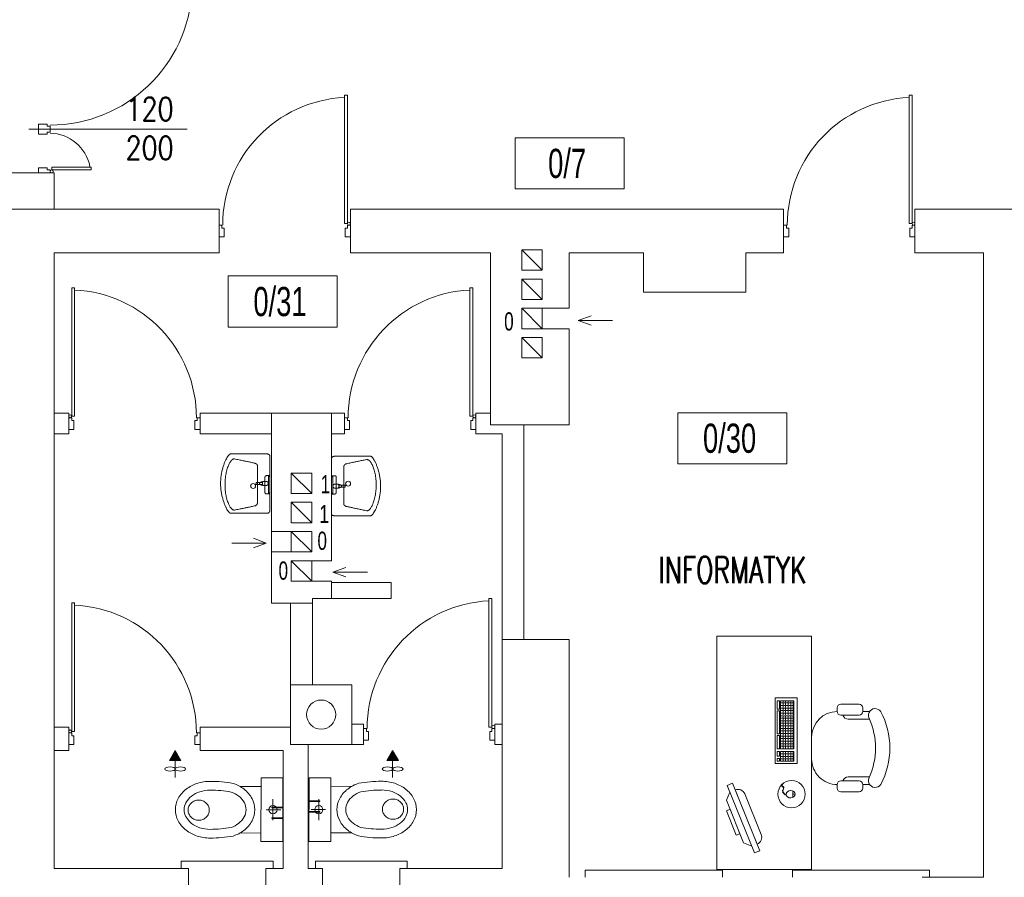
# Model space of a CAD drawing. Header units: millimetres. Extents: x 6354466 to 6508314, y -1889048 to -1342748.
# Tile 58 of 134: x 6395384 to 6402133, y -1760303 to -1754426. Entities that reach past the tile are written whole.
import ezdxf
from ezdxf.enums import TextEntityAlignment as Align

# ---------------------------------------------------------------- set-up
doc = ezdxf.new("R2010")
doc.units = ezdxf.units.MM
for name, color, linetype, lineweight in [('drzwi istn', 163, 'Continuous', 5), ('L- ist s. działowe', 167, 'Continuous', 5), ('L-2', 167, 'Continuous', 13), ('L-3', 10, 'Continuous', 18), ('L-4', 92, 'Continuous', 20), ('L-5', 152, 'Continuous', 9), ('L-6', 6, 'Continuous', 5), ('L-DRZWI', 146, 'Continuous', 13), ('L-ISTNIEJĄCE BUDYNKI', 167, 'Continuous', 5), ('łóżka', 230, 'Continuous', 9)]:
    doc.layers.add(name, color=color, linetype=linetype, lineweight=lineweight)
doc.layers.add('L-9', color=11, linetype='Continuous', plot=False)
doc.styles.add('125', font='cdmsimpl.shx', dxfattribs={"width": 0.7, "height": 125})
doc.styles.add('160', font='simplex.shx', dxfattribs={"width": 0.8, "height": 160})
doc.styles.add('200', font='cdmsimpl.shx', dxfattribs={"width": 0.7, "height": 200})
doc.styles.add('250', font='cdmsimpl.shx', dxfattribs={"width": 0.7, "height": 250})
doc.styles.add('SIM-DIM', font='simplex.shx', dxfattribs={"width": 0.7, "bigfont": 'cdmbigpl.shx'})

# ---------------------------------------------------------------- blocks, each defined once
blk = doc.blocks.new('PMUI_DRZWI3')
for p, q in [((-40, 50), (-40, 930.9)), ((-40, 930.9), (-20, 930.9)), ((-20, 930.9), (-20, 50)), ((-900, -40), (-900, 40)), ((-900, 40), (-880, 40)), ((-880, 40), (-880, 20)), ((-880, 20), (-865, 20)), ((-865, 20), (-865, -40)), ((-20, 50), (-40, 50)), ((-20, 20), (-35, 20)), ((-35, 20), (-35, -40)), ((-20, 50), (-20, 60)), ((0, 40), (-20, 40)), ((-20, 40), (-20, 20)), ((-865, -40), (-900, -40)), ((-35, -40), (0, -40))]:
    blk.add_line(p, q)
for points in [[(-20, 50), (-20, 930.9)], [(0, -40), (0, 40)]]:
    blk.add_lwpolyline(points)
blk.add_circle((-10, 50), 10)
blk.add_arc((1.7, 39.3), 876.7, 92.72584, 179.95417)
blk = doc.blocks.new('WC')
for p, q in [((60.6, -56.2), (-60.7, -56.1)), ((-0.1, -94.5), (0, -11.8)), ((-132.4, -243.9), (-132.3, -124)), ((133, -244.1), (133.1, -124.2))]:
    blk.add_line(p, q)
blk.add_lwpolyline([(182.2, -124.3), (182.4, -0.2), (-181.3, 0.2), (-181.4, -123.9)], close=True)
blk.add_lwpolyline([(0.4, -159.5, -0.123818), (63.7, -175.5, -0.10563), (117.8, -221.4, -0.087168), (150.5, -283.9, -0.045277), (162.2, -413.9, -0.077475), (150.3, -489.3, -0.087168), (117.5, -551.7, -0.10563), (63.3, -597.6, -0.123818), (-0.1, -613.4, -0.123818), (-63.4, -597.4, -0.10563), (-117.5, -551.5, -0.087168), (-150.2, -489.1, -0.077475), (-161.9, -413.6, -0.045277), (-150, -283.6, -0.087168), (-117.2, -221.2, -0.10563), (-63, -175.4, -0.123818)], format="xyb", close=True)
blk.add_circle((-0.1, -56.1), 23.7)
for centre, radius, start, end in [((17.2, -325.1), 119.9, 118.1778, 142.2969), ((0.3, -293.5), 84, 89.9445, 118.1778), ((0.3, -293.5), 84, 61.7112, 89.9445), ((-16.8, -325.1), 119.9, 37.5921, 61.7112), ((43.9, -345.7), 153.6, 142.2969, 160.7322), ((-43.5, -345.7), 153.6, 19.1568, 37.5921), ((551.4, -414.1), 663.3, 169.6634, 179.9653), ((-551.3, -413), 663.4, 359.9232, 10.2247), ((85.9, -413.9), 197.8, 179.9421, 197.6627), ((5.6, -478.9), 60.5, 136.3766, 158.4396), ((3.7, -477.2), 57.9, 113.4755, 136.3766), ((2.5, -474.4), 54.9, 89.9445, 113.4755), ((2.5, -474.4), 54.9, 66.4136, 89.9445), ((1.3, -477.2), 57.9, 43.5124, 66.4136), ((-0.6, -478.9), 60.5, 21.4494, 43.5124), ((-85.6, -413.7), 197.8, 342.2239, 359.9445), ((43.8, -427.3), 153.6, 197.6651, 217.5921), ((8.5, -480.1), 63.6, 158.4396, 179.9445), ((8.5, -480.1), 63.6, 179.9445, 201.4494), ((5.6, -481.3), 60.5, 201.4494, 223.5124), ((-0.6, -481.2), 60.5, 316.3766, 338.4396), ((-3.5, -480.1), 63.6, 359.9445, 21.4494), ((-3.5, -480.1), 63.6, 338.4396, 359.9445), ((-43.6, -427.2), 153.6, 322.2969, 342.2239), ((17.1, -447.8), 119.9, 217.5921, 241.7112), ((0.1, -479.5), 84, 241.7112, 269.9445), ((3.7, -483), 57.9, 223.5124, 246.4136), ((2.5, -485.8), 54.9, 246.4136, 269.9445), ((0.1, -479.5), 84, 269.9445, 298.1778), ((2.5, -485.8), 54.9, 269.9445, 293.4755), ((1.3, -483), 57.9, 293.4755, 316.3766), ((-16.9, -447.8), 119.9, 298.1778, 322.2969)]:
    blk.add_arc(centre, radius, start, end)
blk = doc.blocks.new('wc niepełnospr')
at = {"layer": 'L-6'}
for p, q in [((24905, -3679), (24905, -3679)), ((24925, -3659), (25652, -3659)), ((24925, -3699), (25652, -3699)), ((24905, -4419), (24905, -4419)), ((24925, -4399), (25652, -4399)), ((24925, -4439), (25652, -4439))]:
    blk.add_line(p, q, dxfattribs=at)
for centre, start, end in [((24925, -3679), 90, 180), ((24925, -3679), 180, 270), ((24925, -4419), 90, 180), ((24925, -4419), 180, 270)]:
    blk.add_arc(centre, 20, start, end, dxfattribs=at)
at = {"layer": 'L-6', "xscale": 12.00000000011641, "yscale": 12.00000000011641, "zscale": 12.00000000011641, "rotation": 270}
blk.add_blockref('WC', (25652, -3831), dxfattribs=at)
blk = doc.blocks.new('UM')
at = {"ltscale": 0.1}
for p, q in [((-14, 0.9), (-14, -1.1)), ((-7.5, 0.9), (-14, 0.9)), ((-14, 0.9), (-14, 0.9)), ((-7.5, -1.1), (-7.5, 0.9)), ((-1.5, 7.9), (0, 7.9)), ((-1.5, 6.9), (-1.5, 7.9)), ((-1.5, 7.9), (-1.5, 7.9)), ((0, 6.9), (-1.5, 6.9)), ((0, 7.9), (0, 6.9)), ((-14, -1.1), (-7.5, -1.1)), ((-1.5, -9.65), (0, -9.65)), ((-1.5, -10.65), (-1.5, -9.65)), ((-1.5, -9.65), (-1.5, -9.65)), ((0, -9.65), (0, -10.65)), ((0, -10.65), (-1.5, -10.65))]:
    blk.add_line(p, q, dxfattribs=at)
blk.add_ellipse((-17, -2.65), major_axis=(2.5, 0), ratio=1, dxfattribs=at)
for points, knots in [([(-50, -2.65), (-50, 1.38), (-49.88, 4.27), (-49.39, 8.48), (-48.64, 12.45), (-47.69, 16.13), (-46.6, 19.47), (-45.42, 22.42), (-44.21, 24.94), (-43.03, 26.99), (-41.92, 28.52), (-40.98, 29.51), (-40.29, 29.9), (-40, 29.9)], [0, 0, 0, 0, 4.421258, 8.671481, 12.720017, 16.528921, 20.054501, 23.248715, 26.060587, 28.437985, 30.330912, 31.700778, 32.561624, 32.561624, 32.561624, 32.561624]), ([(-45.5, -2.65), (-45.5, 0.89), (-45.44, 2.85), (-45.17, 5.74), (-44.75, 8.52), (-44.21, 11.15), (-43.57, 13.62), (-42.86, 15.9), (-42.1, 17.95), (-41.32, 19.75), (-40.54, 21.26), (-39.79, 22.47), (-39.26, 23.14), (-39, 23.4)], [0, 0, 0, 0, 2.971843, 5.875727, 8.69009, 11.390655, 13.951025, 16.343209, 18.538114, 20.506093, 22.217708, 23.645152, 24.765696, 24.765696, 24.765696, 24.765696]), ([(-40, 29.9), (-38.41, 29.9), (-35.38, 29.9), (-31.05, 29.9), (-27.14, 29.9), (-23.58, 29.9), (-20.3, 29.9), (-17.24, 29.9), (-14.34, 29.9), (-11.52, 29.9), (-8.73, 29.9), (-5.89, 29.9), (-3.97, 29.9), (-3, 29.9)], [0, 0, 0, 0, 4.783621, 9.087153, 12.975958, 16.515402, 19.770849, 22.807663, 25.69121, 28.486852, 31.259955, 34.075883, 37, 37, 37, 37]), ([(-39, 23.4), (-38.91, 23.49), (-38.73, 23.66), (-38.46, 23.9), (-38.19, 24.11), (-37.91, 24.3), (-37.64, 24.46), (-37.37, 24.6), (-37.09, 24.71), (-36.82, 24.8), (-36.55, 24.86), (-36.27, 24.9), (-36.09, 24.9), (-36, 24.9)], [0, 0, 0, 0, 0.377031, 0.737389, 1.082053, 1.41214, 1.728923, 2.033842, 2.328508, 2.614708, 2.89439, 3.169641, 3.44265, 3.44265, 3.44265, 3.44265]), ([(-36, 24.9), (-35.17, 24.73), (-33.58, 24.4), (-31.28, 23.91), (-29.16, 23.47), (-27.17, 23.05), (-25.3, 22.66), (-23.52, 22.28), (-21.8, 21.92), (-20.11, 21.55), (-18.43, 21.18), (-16.72, 20.8), (-15.58, 20.54), (-15, 20.4)], [0, 0, 0, 0, 2.538062, 4.875415, 7.039921, 9.059436, 10.961822, 12.774939, 14.526656, 16.244847, 17.957394, 19.692189, 21.477132, 21.477132, 21.477132, 21.477132]), ([(-15, 20.4), (-14.87, 20.36), (-14.61, 20.26), (-14.24, 20.09), (-13.9, 19.9), (-13.59, 19.69), (-13.31, 19.47), (-13.07, 19.23), (-12.87, 18.98), (-12.71, 18.72), (-12.59, 18.45), (-12.52, 18.18), (-12.5, 17.99), (-12.5, 17.9)], [0, 0, 0, 0, 0.423186, 0.830097, 1.220149, 1.592844, 1.947867, 2.285217, 2.605368, 2.909475, 3.199625, 3.479091, 3.752535, 3.752535, 3.752535, 3.752535]), ([(-3, 29.9), (-2.83, 29.9), (-2.49, 29.89), (-2.02, 29.82), (-1.59, 29.7), (-1.22, 29.54), (-0.89, 29.34), (-0.61, 29.1), (-0.39, 28.82), (-0.21, 28.51), (-0.09, 28.17), (-0.02, 27.79), (0, 27.54), (0, 27.4)], [0, 0, 0, 0, 0.521233, 0.997741, 1.43512, 1.839842, 2.219285, 2.581614, 2.93545, 3.289343, 3.65121, 4.027898, 4.424991, 4.424991, 4.424991, 4.424991]), ([(0, 27.4), (0, 22.92), (0, 19.34), (0, 14.3), (0, 9.86), (0, 5.81), (0, 1.93), (0, -2), (0, -6.21), (0, -10.9), (0, -16.3), (0, -22.63), (0, -27.18), (0, -27.4)], [0, 0, 0, 0, 5.788505, 10.75432, 15.116078, 19.092412, 22.901953, 26.763336, 30.895192, 35.516153, 40.844853, 47.099925, 54.5, 54.5, 54.5, 54.5]), ([(-12.5, 17.9), (-12.5, 16.85), (-12.5, 14.71), (-12.5, 11.49), (-12.5, 8.23), (-12.5, 4.95), (-12.5, 1.67), (-12.5, -1.59), (-12.5, -4.83), (-12.5, -8.01), (-12.5, -11.12), (-12.5, -14.14), (-12.5, -16.12), (-12.5, -17.1)], [0, 0, 0, 0, 3.170548, 6.397446, 9.66266, 12.948159, 16.235913, 19.507889, 22.746056, 25.932382, 29.048835, 32.077385, 35, 35, 35, 35]), ([(-12.5, 15.35), (-12.5, 14.29), (-12.5, 12.16), (-12.5, 8.94), (-12.5, 5.68), (-12.5, 2.4), (-12.5, -0.88), (-12.5, -4.15), (-12.5, -7.38), (-12.5, -10.56), (-12.5, -13.67), (-12.5, -16.69), (-12.5, -18.68), (-12.5, -19.65)], [0, 0, 0, 0, 3.170548, 6.397446, 9.66266, 12.948159, 16.235913, 19.507889, 22.746056, 25.932382, 29.048835, 32.077385, 35, 35, 35, 35]), ([(-10.5, -0.1), (-10.5, 0), (-10.45, 0.2), (-10.26, 0.47), (-9.98, 0.72), (-9.62, 0.96), (-9.17, 1.19), (-8.66, 1.39), (-8.1, 1.56), (-7.49, 1.71), (-6.84, 1.82), (-6.18, 1.89), (-5.73, 1.9), (-5.5, 1.9)], [0, 0, 0, 0, 0.278538, 0.596972, 0.9738, 1.412854, 1.910826, 2.461075, 3.055384, 3.684814, 4.34019, 5.012423, 5.692788, 5.692788, 5.692788, 5.692788]), ([(-10.5, -0.1), (-10.5, 0), (-10.45, 0.2), (-10.26, 0.47), (-9.98, 0.72), (-9.62, 0.96), (-9.17, 1.19), (-8.66, 1.39), (-8.1, 1.56), (-7.49, 1.71), (-6.84, 1.82), (-6.18, 1.89), (-5.73, 1.9), (-5.5, 1.9)], [0, 0, 0, 0, 0.278538, 0.596972, 0.9738, 1.412854, 1.910826, 2.461075, 3.055384, 3.684814, 4.34019, 5.012423, 5.692788, 5.692788, 5.692788, 5.692788]), ([(-5.5, 1.9), (-5.45, 1.9), (-5.35, 1.9), (-5.18, 1.9), (-5, 1.9), (-4.8, 1.9), (-4.6, 1.9), (-4.4, 1.9), (-4.2, 1.9), (-4, 1.9), (-3.82, 1.9), (-3.65, 1.9), (-3.55, 1.9), (-3.5, 1.9)], [0, 0, 0, 0, 0.148009, 0.316304, 0.500376, 0.695718, 0.897821, 1.102179, 1.304282, 1.499624, 1.683696, 1.851991, 2, 2, 2, 2]), ([(-5.5, 1.9), (-5.45, 1.9), (-5.35, 1.9), (-5.18, 1.9), (-5, 1.9), (-4.8, 1.9), (-4.6, 1.9), (-4.4, 1.9), (-4.2, 1.9), (-4, 1.9), (-3.82, 1.9), (-3.65, 1.9), (-3.55, 1.9), (-3.5, 1.9)], [0, 0, 0, 0, 0.148009, 0.316304, 0.500376, 0.695718, 0.897821, 1.102179, 1.304282, 1.499624, 1.683696, 1.851991, 2, 2, 2, 2]), ([(-5, 5.9), (-5, 5.99), (-4.99, 6.18), (-4.95, 6.44), (-4.88, 6.7), (-4.78, 6.95), (-4.65, 7.18), (-4.48, 7.38), (-4.26, 7.56), (-4.01, 7.71), (-3.71, 7.82), (-3.37, 7.89), (-3.13, 7.9), (-3, 7.9)], [0, 0, 0, 0, 0.272276, 0.542692, 0.810227, 1.07504, 1.338798, 1.604973, 1.87895, 2.16785, 2.480019, 2.824368, 3.209791, 3.209791, 3.209791, 3.209791]), ([(-5, -8.65), (-5, -8.35), (-5, -7.72), (-5, -6.72), (-5, -5.63), (-5, -4.46), (-5, -3.26), (-5, -2.04), (-5, -0.84), (-5, 0.32), (-5, 1.42), (-5, 2.42), (-5, 3.05), (-5, 5.9)], [0, 0, 0, 0, 0.888054, 1.897821, 3.002254, 4.174305, 5.386927, 6.613073, 7.825695, 8.997746, 10.102179, 11.111946, 12, 12, 12, 12]), ([(-3.5, 1.9), (-3.41, 1.9), (-3.23, 1.89), (-2.96, 1.82), (-2.7, 1.71), (-2.45, 1.56), (-2.23, 1.38), (-2.02, 1.18), (-1.84, 0.95), (-1.7, 0.71), (-1.59, 0.45), (-1.52, 0.18), (-1.5, -0.01), (-1.5, -0.1)], [0, 0, 0, 0, 0.273037, 0.549292, 0.830058, 1.115075, 1.403036, 1.692041, 1.980001, 2.265018, 2.545785, 2.82204, 3.095076, 3.095076, 3.095076, 3.095076]), ([(-3.5, 1.9), (-3.41, 1.9), (-3.23, 1.89), (-2.96, 1.82), (-2.7, 1.71), (-2.45, 1.56), (-2.23, 1.38), (-2.02, 1.18), (-1.84, 0.95), (-1.7, 0.71), (-1.59, 0.45), (-1.52, 0.18), (-1.5, -0.01), (-1.5, -0.1)], [0, 0, 0, 0, 0.273037, 0.549292, 0.830058, 1.115075, 1.403036, 1.692041, 1.980001, 2.265018, 2.545785, 2.82204, 3.095076, 3.095076, 3.095076, 3.095076]), ([(-3, 7.9), (-2.91, 7.9), (-2.75, 7.9), (-2.51, 7.9), (-2.3, 7.9), (-2.12, 7.9), (-1.95, 7.9), (-1.82, 7.9), (-1.71, 7.9), (-1.62, 7.9), (-1.56, 7.9), (-1.52, 7.9), (-1.5, 7.9), (-1.5, 7.9)], [0, 0, 0, 0, 0.260331, 0.495868, 0.706612, 0.892562, 1.053719, 1.190083, 1.301653, 1.38843, 1.450413, 1.487603, 1.5, 1.5, 1.5, 1.5]), ([(-1.5, 6.9), (-1.5, 4.99), (-1.5, 4.19), (-1.5, 2.9), (-1.5, 1.44), (-1.5, -0.15), (-1.5, -1.81), (-1.5, -3.49), (-1.5, -5.15), (-1.5, -6.74), (-1.5, -8.2), (-1.5, -9.49), (-1.5, -10.29), (-1.5, -10.65)], [0, 0, 0, 0, 1.082645, 2.38843, 3.867769, 5.471074, 7.14876, 8.85124, 10.528926, 12.132231, 13.61157, 14.917355, 16, 16, 16, 16]), ([(-40, -30.4), (-40.29, -30.4), (-40.99, -29.97), (-41.92, -28.93), (-43.03, -27.32), (-44.2, -25.19), (-45.41, -22.58), (-46.59, -19.57), (-47.68, -16.2), (-48.63, -12.54), (-49.38, -8.64), (-49.88, -4.57), (-50, -1.8), (-50, -0.4)], [0, 0, 0, 0, 0.869653, 2.280747, 4.239579, 6.695183, 9.584395, 12.841451, 16.401309, 20.201485, 24.183597, 28.295048, 32.491101, 32.491101, 32.491101, 32.491101]), ([(-39, -25.65), (-39.26, -25.39), (-39.79, -24.73), (-40.54, -23.56), (-41.32, -22.09), (-42.1, -20.35), (-42.86, -18.36), (-43.57, -16.16), (-44.21, -13.75), (-44.75, -11.17), (-45.17, -8.44), (-45.44, -5.58), (-45.5, -3.64), (-45.5, -2.65)], [0, 0, 0, 0, 1.111601, 2.512184, 4.18161, 6.095708, 8.229112, 10.556498, 13.053272, 15.696082, 18.463273, 21.335364, 24.295568, 24.295568, 24.295568, 24.295568]), ([(-5.5, -2.1), (-5.73, -2.1), (-6.18, -2.08), (-6.84, -2.01), (-7.49, -1.9), (-8.1, -1.76), (-8.66, -1.58), (-9.17, -1.38), (-9.62, -1.16), (-9.98, -0.92), (-10.26, -0.66), (-10.45, -0.39), (-10.5, -0.19), (-10.5, -0.1)], [0, 0, 0, 0, 0.680365, 1.352598, 2.007974, 2.637404, 3.231713, 3.781963, 4.279934, 4.718988, 5.095816, 5.41425, 5.692788, 5.692788, 5.692788, 5.692788]), ([(-3.5, -2.1), (-3.55, -2.1), (-3.64, -2.1), (-3.78, -2.1), (-3.92, -2.1), (-4.07, -2.1), (-4.23, -2.1), (-4.4, -2.1), (-4.59, -2.1), (-4.79, -2.1), (-5.01, -2.1), (-5.25, -2.1), (-5.41, -2.1), (-5.5, -2.1)], [0, 0, 0, 0, 0.136739, 0.275733, 0.419234, 0.569497, 0.728775, 0.899324, 1.083396, 1.283246, 1.501127, 1.739294, 2, 2, 2, 2]), ([(-3, -10.65), (-3.13, -10.65), (-3.37, -10.64), (-3.71, -10.61), (-4.01, -10.54), (-4.26, -10.44), (-4.48, -10.3), (-4.65, -10.13), (-4.79, -9.91), (-4.89, -9.66), (-4.96, -9.36), (-4.99, -9.02), (-5, -8.78), (-5, -8.65)], [0, 0, 0, 0, 0.384885, 0.724568, 1.024891, 1.293879, 1.542296, 1.783488, 2.031905, 2.300893, 2.601217, 2.940899, 3.325784, 3.325784, 3.325784, 3.325784]), ([(-1.5, -0.1), (-1.5, -0.19), (-1.52, -0.37), (-1.59, -0.64), (-1.7, -0.9), (-1.84, -1.14), (-2.02, -1.37), (-2.23, -1.57), (-2.45, -1.75), (-2.7, -1.9), (-2.96, -2.01), (-3.23, -2.08), (-3.41, -2.1), (-3.5, -2.1)], [0, 0, 0, 0, 0.273037, 0.549292, 0.830058, 1.115075, 1.403036, 1.692041, 1.980001, 2.265018, 2.545785, 2.82204, 3.095076, 3.095076, 3.095076, 3.095076]), ([(-12.5, -19.65), (-12.5, -19.75), (-12.52, -19.94), (-12.59, -20.25), (-12.7, -20.56), (-12.85, -20.87), (-13.02, -21.19), (-13.23, -21.49), (-13.45, -21.78), (-13.7, -22.05), (-13.95, -22.29), (-14.22, -22.49), (-14.41, -22.6), (-14.5, -22.65)], [0, 0, 0, 0, 0.285013, 0.59485, 0.926796, 1.276432, 1.638388, 2.006799, 2.375612, 2.738836, 3.090801, 3.426493, 3.742057, 3.742057, 3.742057, 3.742057]), ([(-1.5, -10.65), (-1.5, -10.65), (-1.52, -10.65), (-1.56, -10.65), (-1.62, -10.65), (-1.71, -10.65), (-1.82, -10.65), (-1.95, -10.65), (-2.12, -10.65), (-2.3, -10.65), (-2.51, -10.65), (-2.75, -10.65), (-2.91, -10.65), (-3, -10.65)], [0, 0, 0, 0, 0.012397, 0.049587, 0.11157, 0.198347, 0.309917, 0.446281, 0.607438, 0.793388, 1.004132, 1.239669, 1.5, 1.5, 1.5, 1.5]), ([(-36, -27.15), (-36.09, -27.15), (-36.27, -27.14), (-36.55, -27.1), (-36.82, -27.04), (-37.09, -26.96), (-37.37, -26.84), (-37.64, -26.71), (-37.91, -26.54), (-38.19, -26.36), (-38.46, -26.15), (-38.73, -25.91), (-38.91, -25.74), (-39, -25.65)], [0, 0, 0, 0, 0.273009, 0.54826, 0.827942, 1.114142, 1.408808, 1.713727, 2.03051, 2.360598, 2.705261, 3.065619, 3.44265, 3.44265, 3.44265, 3.44265]), ([(-14.5, -22.65), (-15.27, -22.82), (-16.72, -23.14), (-18.78, -23.6), (-20.65, -24), (-22.39, -24.38), (-24.06, -24.73), (-25.72, -25.08), (-27.43, -25.43), (-29.27, -25.8), (-31.29, -26.21), (-33.55, -26.66), (-35.15, -26.98), (-36, -27.15)], [0, 0, 0, 0, 2.359791, 4.453355, 6.345239, 8.1, 9.782194, 11.456381, 13.187118, 15.038958, 17.076446, 19.364124, 21.96653, 21.96653, 21.96653, 21.96653]), ([(0, -27.4), (0, -27.54), (-0.02, -27.81), (-0.09, -28.21), (-0.21, -28.6), (-0.39, -28.97), (-0.61, -29.32), (-0.89, -29.62), (-1.21, -29.89), (-1.59, -30.11), (-2.01, -30.28), (-2.49, -30.38), (-2.83, -30.4), (-3, -30.4)], [0, 0, 0, 0, 0.408717, 0.816755, 1.223772, 1.630095, 2.037068, 2.447366, 2.865246, 3.296651, 3.749116, 4.231466, 4.753374, 4.753374, 4.753374, 4.753374]), ([(-3, -30.4), (-4.29, -30.4), (-6.84, -30.4), (-10.58, -30.4), (-14.21, -30.4), (-17.71, -30.4), (-21.12, -30.4), (-24.43, -30.4), (-27.66, -30.4), (-30.82, -30.4), (-33.92, -30.4), (-36.97, -30.4), (-39, -30.4), (-40, -30.4)], [0, 0, 0, 0, 3.882044, 7.626597, 11.244929, 14.74831, 18.148009, 21.455297, 24.681443, 27.837716, 30.935387, 33.985725, 37, 37, 37, 37])]:
    blk.add_open_spline(points, degree=3, knots=knots, dxfattribs=at)
blk = doc.blocks.new('opis pom')
at = {"color": 0}
blk.add_lwpolyline([(252896.7, -40976.9), (253643.9, -40976.9), (253643.9, -41326.9), (252896.7, -41326.9)], close=True, dxfattribs=at)
at = {"layer": 'L-4', "lineweight": 30, "style": '250', "width": 0.7}
blk.add_attdef('2', text='', height=250, dxfattribs=at).set_placement((253252.2, -41151.9), align=Align.MIDDLE_CENTER)
blk = doc.blocks.new('STOLIK2')
h = blk.add_hatch()
h.set_pattern_fill('ANGLE', color=256, scale=0.25, style=0)
h.set_pattern_definition([(360, (-4499.488, 29427.6887), (-2e-16, -1.74625), [1.27, -0.47625]), (270, (-4499.488, 29427.6887), (-1.74625, 1e-16), [1.27, -0.47625])])
h.paths.add_polyline_path([(-130.91, 53.71), (-98.09, 53.71), (-98.09, 62.85), (-130.91, 62.85)])
h.paths.add_polyline_path([(-96.21, 62.85), (-89.68, 62.85), (-89.68, 53.71), (-96.21, 53.71)])
for p, q in [((-126.13, 110), (-123.63, 110)), ((-123.63, 114.71), (-123.63, 110)), ((-118.46, 114.66), (-118.46, 100.01)), ((-78.81, 114.66), (-78.81, 100.01)), ((-73.63, 110), (-73.63, 114.71)), ((-71.13, 110), (-73.63, 110)), ((-128.63, 107.5), (-128.63, 95)), ((-121.13, 107.5), (-121.13, 95)), ((-76.13, 107.5), (-76.13, 95)), ((-68.63, 107.5), (-68.63, 95)), ((-126.13, 92.5), (-123.63, 92.5)), ((-71.13, 92.5), (-73.63, 92.5)), ((-82.5, 75), (-67.5, 75)), ((-66.98, 62.06), (-69.24, 62)), ((-67.03, 63.7), (-66.98, 62.06)), ((-66.98, 62.06), (-64.73, 62.12)), ((-28.19, 39.5), (-74.53, 20.73)), ((-73.03, 17.02), (-26.69, 35.8)), ((-31.32, 33.92), (-33.69, 28.34)), ((-26.69, 35.8), (-28.19, 39.5)), ((-62.81, 16.54), (-33.69, 28.34)), ((-74.53, 20.73), (-73.03, 17.02)), ((-68.39, 18.9), (-62.81, 16.54))]:
    blk.add_line(p, q)
for points in [[(-15.34, 75), (-175.34, 75), (-175.34, 10), (-15.34, 10)], [(-133.01, 49.97), (-88.12, 49.97), (-88.12, 64.97), (-133.01, 64.97)], [(-130.91, 53.71), (-98.09, 53.71), (-98.09, 62.85), (-130.91, 62.85)], [(-96.21, 62.85), (-89.68, 62.85), (-89.68, 53.71), (-96.21, 53.71)], [(-66.58, 57.62), (-66.92, 57.61), (-66.9, 56.72), (-66.55, 56.73)], [(-125.34, 52.96), (-130.91, 52.96), (-130.91, 51.3), (-125.34, 51.3)], [(-124.22, 51.3), (-108.26, 51.3), (-108.26, 52.96), (-124.22, 52.96)], [(-107.14, 52.96), (-98.09, 52.96), (-98.09, 51.3), (-107.14, 51.3)], [(-96.21, 52.96), (-92.95, 52.96), (-92.95, 51.3), (-96.21, 51.3)], [(-89.68, 52.96), (-91.34, 52.96), (-91.34, 51.3), (-89.68, 51.3)], [(-39.83, 25.85), (-56.67, 19.03), (-55.66, 16.54), (-38.82, 23.36)]]:
    blk.add_lwpolyline(points, close=True)
blk.add_lwpolyline([(-32.82, 37.63), (-32.82, 37.63, 0.414214), (-39.33, 40.38), (-67.14, 29.12, 0.414214), (-69.9, 22.61), (-69.9, 22.61)], format="xyb", close=True)
blk.add_circle((-67, 61.24), 9.34)
for centre, radius, start, end in [((-98.54, 75.49), 53.13, 90.09687, 118.07249), ((-98.72, 75.49), 53.13, 61.92751, 89.90313), ((-121.01, 118.51), 4.62, 123.34927, 303.47427), ((-76.26, 118.51), 4.62, 236.52573, 56.65073), ((-97.85, 66.23), 52.63, 90.85052, 113.04971), ((-99.41, 66.23), 52.63, 66.95029, 89.14948), ((-126.13, 107.5), 2.5, 90, 180), ((-123.63, 107.5), 2.5, 0, 90), ((-73.63, 107.5), 2.5, 90, 180), ((-71.13, 107.5), 2.5, 0, 90), ((-126.13, 95), 2.5, 180, 270), ((-123.63, 95), 2.5, 270, 0), ((-122.21, 100.01), 3.75, 286.67209, 0), ((-75.06, 100.01), 3.75, 180, 253.35509), ((-73.63, 95), 2.5, 180, 270), ((-71.13, 95), 2.5, 270, 0), ((-106.13, 92.5), 17.5, 180, 270), ((-91.13, 92.5), 17.5, 270, 0)]:
    blk.add_arc(centre, radius, start, end)
at = {"extrusion": (0, 0, -1)}
blk.add_ellipse((-66.95, 60.65), major_axis=(-0.08, 3.05), ratio=0.834162, dxfattribs=at)
for points, knots in [([(-66.9, 56.72), (-67.66, 55.94), (-69.06, 54.51), (-71.62, 56.7), (-72.55, 54.4), (-73.6, 54.95), (-74.15, 55.24)], [0, 0, 0, 0, 2.841116, 5.231607, 6.614689, 8.161976, 8.161976, 8.161976, 8.161976]), ([(-66.56, 56.73), (-66.88, 56.4), (-67.03, 56.25), (-67.49, 55.8), (-67.81, 55.53), (-68.44, 55.18), (-68.73, 55.08), (-69.2, 55.06), (-69.36, 55.07), (-69.68, 55.15), (-69.83, 55.2), (-70.27, 55.37), (-70.55, 55.51), (-70.97, 55.68), (-71.14, 55.72), (-71.35, 55.74), (-71.42, 55.73), (-71.54, 55.7), (-71.58, 55.67), (-71.72, 55.56), (-71.82, 55.44), (-72.02, 55.17), (-72.13, 55.02), (-72.33, 54.8), (-72.42, 54.73), (-72.62, 54.62), (-72.74, 54.58), (-72.96, 54.56), (-73.07, 54.56), (-73.36, 54.61), (-73.54, 54.68), (-73.72, 54.76)], [0, 0, 0, 0, 0.557194, 0.557194, 1.671582, 1.671582, 2.519282, 2.519282, 2.939271, 2.939271, 3.35926, 3.35926, 4.143879, 4.143879, 4.704066, 4.704066, 5.061527, 5.061527, 5.357017, 5.357017, 5.838332, 5.838332, 6.319648, 6.319648, 6.605434, 6.605434, 6.891219, 6.891219, 7.177005, 7.177005, 7.662218, 7.662218, 7.662218, 7.662218])]:
    blk.add_open_spline(points, degree=3, knots=knots)

msp = doc.modelspace()

# ---------------------------------------------------------------- hatches: boundary and pattern name
at = {"layer": 'L-ISTNIEJĄCE BUDYNKI'}
h = msp.add_hatch(color=256, dxfattribs=at)
h.dxf.hatch_style = 1
h.paths.add_polyline_path([(6396449.7, -1759433.7), (6396489.1, -1759502), (6396410.2, -1759502)])
h = msp.add_hatch(color=256, dxfattribs=at)
h.dxf.hatch_style = 1
h.paths.add_polyline_path([(6397940.3, -1759433.7), (6397979.8, -1759502), (6397900.9, -1759502)])

# ---------------------------------------------------------------- linework, layer by layer
at = {"layer": 'drzwi istn'}
for p, q in [((6396490.3, -1760243.4), (6396490.3, -1760193.4)), ((6396490.3, -1760193.4), (6397120.3, -1760193.4)), ((6397120.3, -1760193.4), (6397120.3, -1760243.4)), ((6398040.3, -1760193.4), (6397410.3, -1760193.4)), ((6397410.3, -1760193.4), (6397410.3, -1760243.4)), ((6398040.3, -1760243.4), (6398040.3, -1760193.4)), ((6399260.3, -1760303.4), (6399260.3, -1760253.4)), ((6399260.3, -1760253.4), (6400200.3, -1760253.4)), ((6400200.3, -1760253.4), (6400200.3, -1760303.4)), ((6400680.3, -1760303.4), (6400680.3, -1760253.4)), ((6400680.3, -1760253.4), (6401620.3, -1760253.4)), ((6401620.3, -1760253.4), (6401620.3, -1760303.4))]:
    msp.add_line(p, q, dxfattribs=at)
at = {"layer": 'L- ist s. działowe'}
for p, q in [((6396620.3, -1757123.4), (6397110.3, -1757123.4)), ((6396620.3, -1757123.4), (6396620.3, -1757263.4)), ((6397520.3, -1757123.4), (6397610.3, -1757123.4)), ((6397610.3, -1757263.4), (6397610.3, -1757123.4)), ((6398510.3, -1757123.4), (6398610.3, -1757123.4)), ((6398510.3, -1757123.4), (6398510.3, -1757263.4)), ((6398840.3, -1757203.4), (6398840.3, -1758673.4)), ((6397110.3, -1757263.4), (6396620.3, -1757263.4)), ((6397610.3, -1757263.4), (6397520.3, -1757263.4)), ((6398510.3, -1757263.4), (6398690.3, -1757263.4)), ((6398690.3, -1758673.4), (6398690.3, -1757263.4)), ((6397520.3, -1758283.4), (6397930.3, -1758283.4)), ((6397930.3, -1758283.4), (6397930.3, -1758393.4)), ((6397240.3, -1758423.4), (6397240.3, -1758983.4)), ((6397390.3, -1758423.4), (6397390.3, -1758983.4)), ((6397520.3, -1758393.4), (6397930.3, -1758393.4)), ((6395720.3, -1759273.4), (6395620.3, -1759273.4)), ((6395720.3, -1759273.4), (6395720.3, -1759433.4)), ((6397240.3, -1759273.4), (6396620.3, -1759273.4)), ((6396620.3, -1759273.4), (6396620.3, -1759433.4)), ((6395720.3, -1759433.4), (6395620.3, -1759433.4)), ((6396620.3, -1759433.4), (6397190.3, -1759433.4)), ((6397190.3, -1759433.4), (6397190.3, -1760243.4)), ((6397360.3, -1759393.4), (6397360.3, -1760243.4))]:
    msp.add_line(p, q, dxfattribs=at)
at = {"layer": 'L-2', "ltscale": 10}
for p, q in [((6395320.3, -1755475.7), (6395620.3, -1755475.7)), ((6395620.3, -1755475.7), (6395620.3, -1755723.4)), ((6395620.3, -1755723.4), (6395320.3, -1755723.4))]:
    msp.add_line(p, q, dxfattribs=at)
at = {"layer": 'L-3', "ltscale": 8}
msp.add_lwpolyline([(6395513.1, -1755475.7), (6395593.1, -1755475.7)], dxfattribs=at)
at = {"layer": 'L-DRZWI'}
msp.add_line((6395447.3, -1755175.7), (6396531.5, -1755175.7), dxfattribs=at)
at = {"layer": 'L-DRZWI', "ltscale": 8}
for p, q in [((6395573.1, -1755140.7), (6395513.1, -1755140.7)), ((6395513.1, -1755140.7), (6395513.1, -1755175.7)), ((6395513.1, -1755175.7), (6395593.1, -1755175.7)), ((6395513.1, -1755210.7), (6395513.1, -1755175.7)), ((6395513.1, -1755175.7), (6395593.1, -1755175.7)), ((6395573.1, -1755155.7), (6395573.1, -1755140.7)), ((6395593.1, -1755155.7), (6395573.1, -1755155.7)), ((6395593.1, -1755175.7), (6395593.1, -1755155.7)), ((6395593.1, -1755175.7), (6395593.1, -1755195.7)), ((6395573.1, -1755210.7), (6395513.1, -1755210.7)), ((6395593.1, -1755195.7), (6395573.1, -1755195.7)), ((6395573.1, -1755195.7), (6395573.1, -1755210.7)), ((6395573.1, -1755440.7), (6395513.1, -1755440.7)), ((6395513.1, -1755440.7), (6395513.1, -1755475.7)), ((6395573.1, -1755455.7), (6395573.1, -1755440.7)), ((6395593.1, -1755455.7), (6395573.1, -1755455.7)), ((6395593.1, -1755475.7), (6395593.1, -1755455.7)), ((6395603.1, -1755455.7), (6395603.1, -1755435.7)), ((6395603.1, -1755435.7), (6395873.1, -1755435.7)), ((6395603.1, -1755455.7), (6395613.1, -1755455.7)), ((6395873.1, -1755455.7), (6395603.1, -1755455.7)), ((6395873.1, -1755435.7), (6395873.1, -1755455.7))]:
    msp.add_line(p, q, dxfattribs=at)
msp.add_lwpolyline([(6395603.1, -1755455.7), (6395873.1, -1755455.7)], dxfattribs=at)
msp.add_circle((6395603.1, -1755465.7), 10, dxfattribs=at)
for centre, radius, start, end in [((6395592.3, -1754173.8), 974.1, 270.04583, 357.27416), ((6395585.4, -1755489.2), 285.9, 11.7008, 88.45842)]:
    msp.add_arc(centre, radius, start, end, dxfattribs=at)
at = {"layer": 'L-ISTNIEJĄCE BUDYNKI'}
for p, q in [((6395320.3, -1755723.4), (6396750.3, -1755723.4)), ((6396750.3, -1755723.4), (6396750.3, -1756023.4)), ((6397650.3, -1755723.4), (6400620.3, -1755723.4)), ((6397650.3, -1755723.4), (6397650.3, -1756023.4)), ((6400620.3, -1755723.4), (6400620.3, -1756023.4)), ((6401520.3, -1755723.4), (6401520.3, -1756023.4)), ((6401520.3, -1755723.4), (6402730.3, -1755723.4)), ((6395620.3, -1756023.4), (6396750.3, -1756023.4)), ((6395620.3, -1756023.4), (6395620.3, -1757123.4)), ((6397650.3, -1756023.4), (6398610.3, -1756023.4)), ((6398610.3, -1756023.4), (6398610.3, -1757123.4)), ((6398965.8, -1756143.4), (6398825.8, -1756003.4)), ((6399150.3, -1756023.4), (6399660.3, -1756023.4)), ((6399150.3, -1756023.4), (6399150.3, -1756203.4)), ((6399660.3, -1756293.4), (6399660.3, -1756023.4)), ((6400360.3, -1756023.4), (6400620.3, -1756023.4)), ((6400360.3, -1756023.4), (6400360.3, -1756293.4)), ((6401520.3, -1756023.4), (6401990.3, -1756023.4)), ((6401990.3, -1756023.4), (6401990.3, -1756403.4)), ((6398965.8, -1756343.4), (6398825.8, -1756203.4)), ((6398825.8, -1756203.4), (6398825.8, -1756343.4)), ((6399150.3, -1756203.4), (6399150.3, -1756343.4)), ((6400360.3, -1756293.4), (6399660.3, -1756293.4)), ((6398965.8, -1756543.4), (6398825.8, -1756403.4)), ((6398825.8, -1756403.4), (6399150.3, -1756403.4)), ((6398825.8, -1756403.4), (6398825.8, -1756543.4)), ((6399150.3, -1756343.4), (6399150.3, -1756403.4)), ((6401990.3, -1756543.4), (6401990.3, -1756403.4)), ((6399212.6, -1756486.6), (6399301.2, -1756454.5)), ((6399448.2, -1756486.6), (6399212.6, -1756486.6)), ((6399212.6, -1756486.6), (6399301.2, -1756518.7)), ((6398825.8, -1756543.4), (6399150.3, -1756543.4)), ((6398965.8, -1756743.4), (6398825.8, -1756603.4)), ((6399150.3, -1756543.4), (6399150.3, -1757203.4)), ((6401990.3, -1756543.4), (6401990.3, -1760303.4)), ((6395620.3, -1757123.4), (6395720.3, -1757123.4)), ((6395620.3, -1757123.4), (6395620.3, -1759433.4)), ((6395720.3, -1757123.4), (6395720.3, -1757263.4)), ((6397110.3, -1757123.4), (6397110.3, -1757933.4)), ((6397110.3, -1757123.4), (6397520.3, -1757123.4)), ((6397520.3, -1757123.4), (6397520.3, -1757263.4)), ((6398610.3, -1757203.4), (6398610.3, -1757123.4)), ((6398840.3, -1757203.4), (6398610.3, -1757203.4)), ((6399150.3, -1757203.4), (6398840.3, -1757203.4)), ((6395720.3, -1757263.4), (6395620.3, -1757263.4)), ((6397520.3, -1757263.4), (6397520.3, -1758133.4)), ((6397385.3, -1757673.4), (6397245.3, -1757533.4)), ((6397385.3, -1757873.4), (6397245.3, -1757733.4)), ((6397385.3, -1757933.4), (6397110.3, -1757933.4)), ((6397110.3, -1757933.4), (6397110.3, -1758073.4)), ((6397385.3, -1758073.4), (6397245.3, -1757933.4)), ((6397385.3, -1757933.4), (6397385.3, -1758073.4)), ((6396838.8, -1758012.2), (6397074.4, -1758012.2)), ((6397074.4, -1758012.2), (6396985.8, -1757980.1)), ((6397074.4, -1758012.2), (6396985.8, -1758044.3)), ((6397110.3, -1758073.4), (6397110.3, -1758423.4)), ((6397385.3, -1758073.4), (6397110.3, -1758073.4)), ((6397385.3, -1758273.4), (6397245.3, -1758133.4)), ((6397520.3, -1758133.4), (6397245.3, -1758133.4)), ((6397245.3, -1758133.4), (6397245.3, -1758273.4)), ((6397531.2, -1758212.1), (6397619.8, -1758180)), ((6397766.8, -1758212.1), (6397531.2, -1758212.1)), ((6397531.2, -1758212.1), (6397619.8, -1758244.3)), ((6397245.3, -1758273.4), (6397520.3, -1758273.4)), ((6397520.3, -1758273.4), (6397520.3, -1758393.4)), ((6397110.3, -1758423.4), (6397390.3, -1758423.4)), ((6397520.3, -1758393.4), (6397390.3, -1758393.4)), ((6397390.3, -1758393.4), (6397390.3, -1758423.4)), ((6398690.3, -1759253.4), (6398690.3, -1758673.4)), ((6399150.3, -1758673.4), (6398690.3, -1758673.4)), ((6399150.3, -1758673.4), (6399150.3, -1760303.4)), ((6397240.3, -1758983.4), (6397660.3, -1758983.4)), ((6397240.3, -1758983.4), (6397240.3, -1759273.4)), ((6397660.3, -1758983.4), (6397660.3, -1759393.4)), ((6397240.3, -1759273.4), (6397240.3, -1759393.4)), ((6397660.3, -1759253.4), (6397740.3, -1759253.4)), ((6397740.3, -1759253.4), (6397740.3, -1759393.4)), ((6398640.3, -1759253.4), (6398640.3, -1759393.4)), ((6398640.3, -1759253.4), (6398690.3, -1759253.4)), ((6398690.3, -1759253.4), (6398690.3, -1760243.4)), ((6395620.3, -1759433.4), (6395620.3, -1760243.4)), ((6397240.3, -1759393.4), (6397360.3, -1759393.4)), ((6397740.3, -1759393.4), (6397360.3, -1759393.4)), ((6398640.3, -1759393.4), (6398690.3, -1759393.4)), ((6396449.7, -1759502), (6396449.7, -1759620.4)), ((6397940.3, -1759502), (6397940.3, -1759620.4)), ((6395620.3, -1760243.4), (6396540.3, -1760243.4)), ((6396540.3, -1760693.4), (6396540.3, -1760243.4)), ((6397070.3, -1760243.4), (6397190.3, -1760243.4)), ((6397070.3, -1760243.4), (6397070.3, -1760693.4)), ((6397460.3, -1760243.4), (6397360.3, -1760243.4)), ((6397460.3, -1760243.4), (6397460.3, -1760693.4)), ((6398690.3, -1760243.4), (6397990.3, -1760243.4)), ((6397990.3, -1760693.4), (6397990.3, -1760243.4)), ((6401570.3, -1760303.4), (6401990.3, -1760303.4))]:
    msp.add_line(p, q, dxfattribs=at)
for points in [[(6398965.8, -1756143.4), (6398825.8, -1756143.4), (6398825.8, -1756003.4), (6398965.8, -1756003.4)], [(6398965.8, -1756343.4), (6398825.8, -1756343.4), (6398825.8, -1756203.4), (6398965.8, -1756203.4)], [(6398965.8, -1756543.4), (6398825.8, -1756543.4), (6398825.8, -1756403.4), (6398965.8, -1756403.4)], [(6398965.8, -1756743.4), (6398825.8, -1756743.4), (6398825.8, -1756603.4), (6398965.8, -1756603.4)], [(6397385.3, -1757673.4), (6397245.3, -1757673.4), (6397245.3, -1757533.4), (6397385.3, -1757533.4)], [(6397385.3, -1757873.4), (6397245.3, -1757873.4), (6397245.3, -1757733.4), (6397385.3, -1757733.4)], [(6397385.3, -1758073.4), (6397245.3, -1758073.4), (6397245.3, -1757933.4), (6397385.3, -1757933.4)], [(6397385.3, -1758273.4), (6397245.3, -1758273.4), (6397245.3, -1758133.4), (6397385.3, -1758133.4)], [(6396449.7, -1759433.7), (6396489.1, -1759502), (6396410.2, -1759502)], [(6397940.3, -1759433.7), (6397979.8, -1759502), (6397900.9, -1759502)]]:
    msp.add_lwpolyline(points, close=True, dxfattribs=at)
msp.add_circle((6397450.3, -1759188.4), 100, dxfattribs=at)
for centre in [(6396414.2, -1759561.2), (6396485.1, -1759561.2), (6397904.9, -1759561.2), (6397975.8, -1759561.2)]:
    msp.add_ellipse(centre, major_axis=(35.5, 0), ratio=0.400194, dxfattribs=at)

# ---------------------------------------------------------------- block references
at = {"layer": 'drzwi istn'}
for p in [(6397650.3, -1755873.4), (6401520.3, -1755873.4), (6398510.3, -1757193.4), (6398640.3, -1759323.4)]:
    msp.add_blockref('PMUI_DRZWI3', p, dxfattribs=at)
at = {"layer": 'drzwi istn', "xscale": -1}
for p in [(6395720.3, -1757193.4), (6395720.3, -1759353.4)]:
    msp.add_blockref('PMUI_DRZWI3', p, dxfattribs=at)
at = {"layer": 'L-5'}
ref = msp.add_blockref('opis pom', (6145883.9, -1714258.6), dxfattribs=at)
ref.add_attrib('2', '0/7', dxfattribs={"layer": 'L-4', "height": 200, "style": '200', "width": 0.7}).set_placement((6399136.1, -1755410.5), align=Align.MIDDLE_CENTER)
ref = msp.add_blockref('opis pom', (6143915.9, -1715205.2), dxfattribs=at)
ref.add_attrib('2', '0/31', dxfattribs={"layer": 'L-4', "height": 200, "style": '200', "width": 0.7}).set_placement((6397168.1, -1756357.2), align=Align.MIDDLE_CENTER)
ref = msp.add_blockref('opis pom', (6146997.5, -1716142.1), dxfattribs=at)
ref.add_attrib('2', '0/30', dxfattribs={"layer": 'L-4', "height": 200, "style": '200', "width": 0.7}).set_placement((6400249.7, -1757294), align=Align.MIDDLE_CENTER)
at = {"layer": 'L-6'}
for name, p, xscale, yscale, zscale in [('UM', (6397098.4, -1757603.5), 6.75, 6.75, 6.75), ('wc niepełnospr', (6394621.8, -1759457), 0.1, 0.1, 0.1)]:
    msp.add_blockref(name, p, dxfattribs=dict(at, xscale=xscale, yscale=yscale, zscale=zscale))
at = {"layer": 'L-6', "rotation": 180}
for name, p, xscale, yscale, zscale in [('UM', (6397520.3, -1757623.3), 6.75, 6.75, 6.75), ('wc niepełnospr', (6399932.1, -1760222.7), 0.1, 0.1, 0.1)]:
    msp.add_blockref(name, p, dxfattribs=dict(at, xscale=xscale, yscale=yscale, zscale=zscale))
at = {"layer": 'łóżka', "ltscale": 8, "xscale": 10, "yscale": 10, "zscale": 10, "rotation": 270.0000000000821}
msp.add_blockref('STOLIK2', (6400062.3, -1760403.6), dxfattribs=at)

# ---------------------------------------------------------------- texts
at = {"layer": 'L-9', "ltscale": 0.5, "style": 'SIM-DIM', "width": 0.7}
msp.add_text('INFORMATYK', height=180, dxfattribs=at).set_placement((6399761.2, -1758286.4))
at = {"layer": 'L-DRZWI', "ltscale": 8, "insert": (6397186.4, -1755384.8), "char_height": 160, "width": 1824.394, "attachment_point": 9, "style": '160'}
msp.add_mtext('\\pxqc;120\\P200', dxfattribs=at)
at = {"layer": 'L-ISTNIEJĄCE BUDYNKI', "style": '125', "width": 0.7}
for s, p in [('0', (6398704.7, -1756556.1, 0)), ('1', (6397446.6, -1757671.9, 0)), ('1', (6397439, -1757876, 0)), ('0', (6397424.9, -1758059.3, 0)), ('0', (6397158.2, -1758263.8, 0))]:
    msp.add_text(s, height=125, dxfattribs=at).set_placement(p)

doc.saveas('drawing.dxf')
